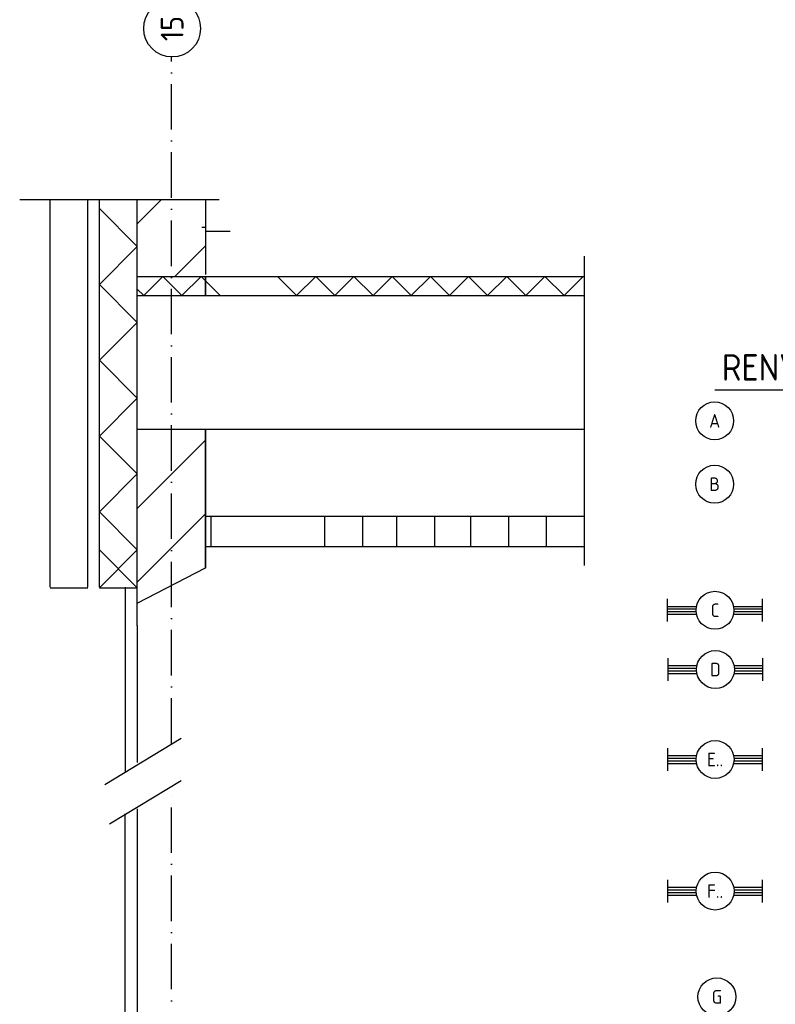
# Model space of a CAD drawing. Header units: millimetres. Extents: x 84333 to 240712, y -2244 to 84291.
# Tile 64 of 88: x 195566 to 205530, y 25375 to 38363. Entities that reach past the tile are written whole.
import ezdxf
from ezdxf.enums import TextEntityAlignment as Align

# ---------------------------------------------------------------- set-up
doc = ezdxf.new("R2010")
doc.units = ezdxf.units.MM
doc.header["$LTSCALE"] = 100
doc.linetypes.add('DASHDOT', pattern=[9, 6, -1.5, 0, -1.5])
doc.layers.get('0').update_dxf_attribs({"linetype": 'CONTINUOUS'})
for name, color, linetype in [('AFDELING', 4, 'CONTINUOUS'), ('AL$7----_STRAMIEN', 1, 'DASHDOT'), ('ALN-----_BLOCKNAAM', 2, 'CONTINUOUS'), ('BL$4----', 7, 'CONTINUOUS'), ('BOUW', 8, 'CONTINUOUS'), ('EB63101-_ATTRIB', 2, 'CONTINUOUS'), ('EL63101-_LICHT-ARM', 3, 'CONTINUOUS'), ('EL6441--_DATACOM', 3, 'CONTINUOUS'), ('LIJN025', 10, 'CONTINUOUS'), ('TEKST35', 50, 'CONTINUOUS')]:
    doc.layers.add(name, color=color, linetype=linetype)
doc.styles.add('1_8', font='ISO', dxfattribs={"height": 1.8})
doc.styles.add('MAATVOERING', font='iso.shx')
doc.styles.get("Standard").update_dxf_attribs({"font": 'iso.shx'})
doc.styles.add('TECHNIC', font='technic_.ttf')

# ---------------------------------------------------------------- blocks, each defined once
blk = doc.blocks.new('ES3G00')
at = {"color": 0}
blk.add_circle((0, 0), 2.5, dxfattribs=at)
at = {"color": 0, "style": '1_8'}
for tag, flags, p in [('SCHAK', 8, (3.5, 2.75)), ('A_CODE', 8, (0, 0)), ('GROEP', 8, (-3.5, -2.75)), ('KAST', 9, (3.5, -2.75))]:
    blk.add_attdef(tag, text='', height=1.8, dxfattribs=dict(at, flags=flags)).set_placement(p, align=Align.MIDDLE)
blk = doc.blocks.new('EJ3T20')
at = {"color": 0}
for p, q in [((-6.25, -1.5), (-6.25, 1.5)), ((6.25, -1.5), (6.25, 1.5)), ((-6.25, 0.52), (-2.44, 0.52)), ((-6.25, 0.17), (-2.49, 0.17)), ((2.44, 0.52), (6.25, 0.52)), ((2.49, 0.17), (6.25, 0.17)), ((-6.25, -0.17), (-2.49, -0.17)), ((-6.25, -0.52), (-2.44, -0.52)), ((2.44, -0.52), (6.25, -0.52)), ((2.49, -0.17), (6.25, -0.17))]:
    blk.add_line(p, q, dxfattribs=at)
blk.add_circle((0, 0), 2.5, dxfattribs=at)
at = {"color": 0, "style": '1_8'}
for tag, flags, p in [('SCHAK', 8, (3.5, 2.75)), ('A_CODE', 8, (0, 0)), ('GROEP', 8, (-3.5, -2.75)), ('KAST', 9, (3.5, -2.75))]:
    blk.add_attdef(tag, text='', height=1.8, dxfattribs=dict(at, flags=flags)).set_placement(p, align=Align.MIDDLE)
blk = doc.blocks.new('1011')
at = {"layer": 'AL$7----_STRAMIEN', "color": 7, "linetype": 'Continuous'}
blk.add_circle((-750, 0), 750, dxfattribs=at)
at = {"layer": 'AL$7----_STRAMIEN', "color": 3, "linetype": 'Continuous'}
blk.add_attdef('STR-NAAM', text='', height=600, rotation=360, dxfattribs=at).set_placement((-750, 0), align=Align.MIDDLE)
at = {"layer": 'ALN-----_BLOCKNAAM', "linetype": 'Continuous'}
blk.add_text('1011', height=100, dxfattribs=at).set_placement((0, 0))
blk = doc.blocks.new('A$C13e6995e')
at = {"layer": 'AL$7----_STRAMIEN', "color": 1}
for p, q in [((113233, 31057), (113233, 40125)), ((113233, 17016), (113233, 30491))]:
    blk.add_line(p, q, dxfattribs=at)
at = {"layer": 'BL$4----', "color": 8, "linetype": 'Continuous'}
for p, q in [((111233, 38235), (113863, 38235)), ((111633, 33122), (111633, 38235)), ((112133, 33122), (112133, 38235)), ((112283, 33122), (112283, 38235)), ((112783, 37914), (113103, 38235)), ((112783, 32613), (112783, 38235)), ((113683, 38235), (113683, 37246)), ((112783, 37615), (112283, 38115)), ((113633, 37870), (113683, 37870)), ((113683, 37820), (114008, 37820)), ((112283, 37115), (112783, 37615)), ((113278, 37220), (113683, 37625)), ((118682, 33407), (118682, 37489)), ((113683, 36970), (113683, 37220)), ((113683, 37220), (113683, 36970)), ((112783, 36615), (112283, 37115)), ((112283, 36115), (112783, 36615)), ((112783, 35615), (112283, 36115)), ((112283, 35115), (112783, 35615)), ((113683, 35202), (113683, 33378)), ((113683, 33370), (113683, 35202)), ((112783, 34615), (112283, 35115)), ((112783, 34159), (113683, 35059)), ((112283, 34115), (112783, 34615)), ((112783, 33615), (112283, 34115)), ((112783, 33190), (113683, 34090)), ((112783, 33115), (112283, 33615)), ((112283, 33115), (112783, 33615)), ((112783, 32910), (113683, 33378)), ((112623, 33122), (112623, 32354)), ((111633, 33113), (112133, 33114)), ((112283, 33114), (112783, 33115)), ((112783, 32615), (112783, 32410)), ((112623, 32354), (112623, 30692)), ((112783, 32410), (112780, 30811)), ((112357, 30521), (113360, 31130)), ((112415, 29998), (113360, 30572)), ((112783, 30199), (112783, 17807)), ((112621, 30131), (112621, 27094))]:
    blk.add_line(p, q, dxfattribs=at)
at = {"layer": 'BOUW'}
for p, q in [((111633, 35202), (111633, 37220)), ((112783, 37220), (118678, 37220)), ((112869, 36970), (113121, 37220)), ((113121, 37220), (113373, 36970)), ((113373, 36970), (113625, 37220)), ((113625, 37220), (113877, 36970)), ((114633, 37220), (114885, 36970)), ((114885, 36970), (115137, 37220)), ((115137, 37220), (115389, 36970)), ((115389, 36970), (115641, 37220)), ((115641, 37220), (115892, 36970)), ((115892, 36970), (116144, 37220)), ((116144, 37220), (116396, 36970)), ((116396, 36970), (116648, 37220)), ((116648, 37220), (116900, 36970)), ((116900, 36970), (117152, 37220)), ((117152, 37220), (117404, 36970)), ((117404, 36970), (117656, 37220)), ((117656, 37220), (117908, 36970)), ((117908, 36970), (118160, 37220)), ((118160, 37220), (118412, 36970)), ((118412, 36970), (118664, 37220)), ((112783, 37055), (112869, 36970)), ((112783, 36970), (118678, 36970)), ((118678, 35202), (112783, 35202)), ((118678, 34052), (113683, 34052)), ((118678, 34052), (113683, 34052)), ((113759, 33649), (113759, 34054)), ((115257, 33649), (115257, 34054)), ((115757, 33649), (115757, 34054)), ((116208, 33649), (116208, 34054)), ((116708, 33649), (116708, 34054)), ((117183, 33649), (117183, 34054)), ((117683, 33649), (117683, 34054)), ((118182, 33649), (118182, 34054)), ((118678, 33652), (113683, 33652))]:
    blk.add_line(p, q, dxfattribs=at)
at = {"layer": 'AL$7----_STRAMIEN', "xscale": 0.5, "yscale": 0.5, "zscale": 0.5, "rotation": 90.00000000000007}
blk.add_blockref('1011', (113243, 40866), dxfattribs=at).add_auto_attribs({'STR-NAAM': '15'})
at = {"layer": 'AFDELING', "color": 8, "style": 'TECHNIC'}
for p in [(92219, 54468), (58038, 41625), (88108, 41444)]:
    blk.add_attdef('VIDE', text='', height=500, dxfattribs=at).set_placement(p, align=Align.CENTER)
blk.add_attdef('VIDE', text='', height=500, rotation=90, dxfattribs=at).set_placement((75129, 25766), align=Align.CENTER)

msp = doc.modelspace()

# ---------------------------------------------------------------- linework, layer by layer
at = {"layer": 'LIJN025'}
msp.add_line((204734, 33481), (206463, 33481), dxfattribs=at)

# ---------------------------------------------------------------- block references
at = {"layer": 'EL63101-_LICHT-ARM'}
ref = msp.add_blockref('ES3G00', (204731, 33072, 3500), dxfattribs=dict(at, xscale=100, yscale=100, zscale=100))
ref.add_attrib('A_CODE', 'A', dxfattribs={"layer": 'EB63101-_ATTRIB', "color": 1, "height": 180, "style": '1_8', "flags": 8}).set_placement((204731, 33072, 3500), align=Align.MIDDLE)
ref = msp.add_blockref('ES3G00', (204731, 32236, 3500), dxfattribs=dict(at, xscale=100, yscale=100, zscale=100))
ref.add_attrib('A_CODE', 'B', dxfattribs={"layer": 'EB63101-_ATTRIB', "color": 1, "height": 180, "style": '1_8', "flags": 8}).set_placement((204731, 32236, 3500), align=Align.MIDDLE)
ref = msp.add_blockref('EJ3T20', (204735, 30573, 3500), dxfattribs=dict(at, xscale=100, yscale=100, zscale=100))
ref.add_attrib('A_CODE', 'C', dxfattribs={"layer": 'EB63101-_ATTRIB', "color": 1, "height": 180, "style": '1_8', "flags": 8}).set_placement((204735, 30573, 3500), align=Align.MIDDLE)
ref = msp.add_blockref('EJ3T20', (204741, 29791, 3500), dxfattribs=dict(at, xscale=100, yscale=100, zscale=100))
ref.add_attrib('A_CODE', 'D', dxfattribs={"layer": 'EB63101-_ATTRIB', "color": 1, "height": 180, "style": '1_8', "flags": 8}).set_placement((204741, 29791, 3500), align=Align.MIDDLE)
ref = msp.add_blockref('EJ3T20', (204736, 28605, 3500), dxfattribs=dict(at, xscale=100, yscale=100, zscale=100))
ref.add_attrib('A_CODE', 'E..', dxfattribs={"layer": 'EB63101-_ATTRIB', "color": 1, "height": 180, "style": '1_8', "flags": 8}).set_placement((204736, 28605, 3500), align=Align.MIDDLE)
ref = msp.add_blockref('EJ3T20', (204737, 26869, 3500), dxfattribs=dict(at, xscale=100, yscale=100, zscale=100))
ref.add_attrib('A_CODE', 'F..', dxfattribs={"layer": 'EB63101-_ATTRIB', "color": 1, "height": 180, "style": '1_8', "flags": 8}).set_placement((204737, 26869, 3500), align=Align.MIDDLE)
ref = msp.add_blockref('ES3G00', (204760, 25474, 3500), dxfattribs=dict(at, xscale=100, yscale=100, zscale=100))
ref.add_attrib('A_CODE', 'G', dxfattribs={"layer": 'EB63101-_ATTRIB', "color": 1, "height": 180, "style": '1_8', "flags": 8}).set_placement((204760, 25474, 3500), align=Align.MIDDLE)
at = {"layer": 'EL6441--_DATACOM'}
msp.add_blockref('A$C13e6995e', (84333, -2244), dxfattribs=at)

# ---------------------------------------------------------------- texts
at = {"layer": 'TEKST35', "style": 'MAATVOERING'}
msp.add_text('RENVOOI', height=350, dxfattribs=at).set_placement((204825, 33602))

doc.saveas('drawing.dxf')
